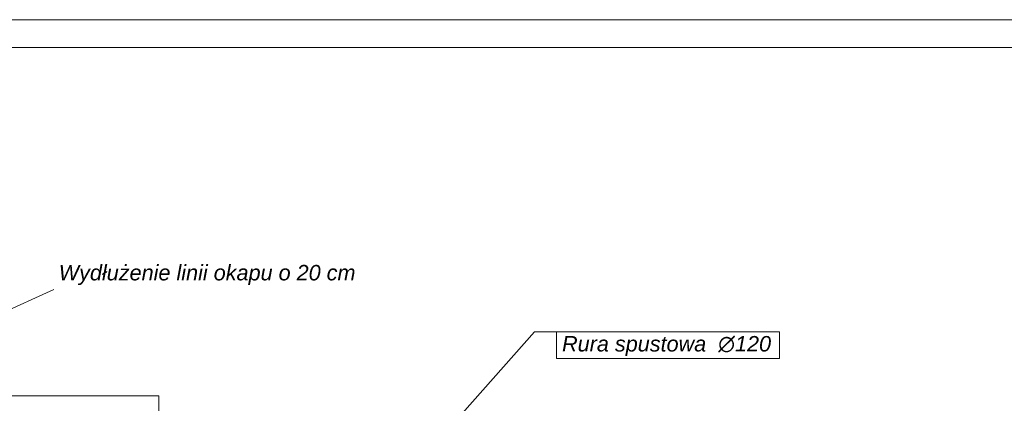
# Model space of a CAD drawing. Header units: millimetres. Extents: x -740 to 33545, y -26688 to 22494.
# Tile 58 of 256: x 9537 to 10553, y 7752 to 8148. Entities that reach past the tile are written whole.
import ezdxf

# ---------------------------------------------------------------- set-up
doc = ezdxf.new("R2010")
doc.units = ezdxf.units.MM
doc.header["$MEASUREMENT"] = 0
for name, color, linetype, lineweight in [('A_l.widokowa', 252, 'Continuous', 18), ('linia opisowa', 252, 'Continuous', 9), ('Nowe_820-G Rysunki Obrazki_Nr_pióra__23', 252, 'Continuous', 15), ('wymiarowanie', 252, 'Continuous', 9)]:
    doc.layers.add(name, color=color, linetype=linetype, lineweight=lineweight)

msp = doc.modelspace()

# ---------------------------------------------------------------- linework, layer by layer
at = {"layer": 'A_l.widokowa'}
msp.add_lwpolyline([(8809.69, 7759.9), (8809.69, 6015.78), (11919.83, 6015.78), (11919.83, 7765.69), (11048.75, 7765.69), (11048.75, 7225.52), (9680.76, 7225.52), (9680.76, 7759.9)], close=True, dxfattribs=at)
at = {"layer": 'Nowe_820-G Rysunki Obrazki_Nr_pióra__23', "linetype": 'Continuous', "lineweight": 15}
msp.add_lwpolyline([(8628.59, 8119.48), (12728.99, 8119.48)], dxfattribs=at)
at = {"layer": 'wymiarowanie'}
for p, q in [((9273.42, 7732.32), (9572.38, 7869.78)), ((10068.32, 7825.9), (9936.66, 7677.33)), ((10068.32, 7825.9), (9936.66, 7677.33)), ((10068.32, 7825.9), (10090.79, 7825.9)), ((10068.32, 7825.9), (10090.79, 7825.9))]:
    msp.add_line(p, q, dxfattribs=at)
msp.add_lwpolyline([(8573.71, 8148.27), (8573.71, 5178.27), (12773.71, 5178.27), (12773.71, 8148.27), (8573.71, 8148.27)], dxfattribs=at)
msp.add_lwpolyline([(10090.79, 7825.9), (10320.88, 7825.9), (10320.88, 7798.53), (10090.79, 7798.53)], close=True, dxfattribs=at)
msp.add_lwpolyline([(10090.79, 7825.9), (10320.88, 7825.9), (10320.88, 7798.53), (10090.79, 7798.53)], close=True, dxfattribs=at)

# ---------------------------------------------------------------- texts
at = {"layer": 'linia opisowa', "char_height": 15.96, "attachment_point": 7}
for s, insert, width in [('{\\fArial|b0|i1|c238|p0;Wydłużenie linii okapu o 20 cm}', (9577.58, 7874.27), 406.4755), ('{\\fArial|b0|i1|c238|p0;Rura spustowa  ∅120}', (10096.64, 7800.87), 278.7922), ('{\\fArial|b0|i1|c238|p0;Rura spustowa  ∅120}', (10096.64, 7800.87), 278.7922)]:
    msp.add_mtext(s, dxfattribs=dict(at, insert=insert, width=width))

doc.saveas('drawing.dxf')
